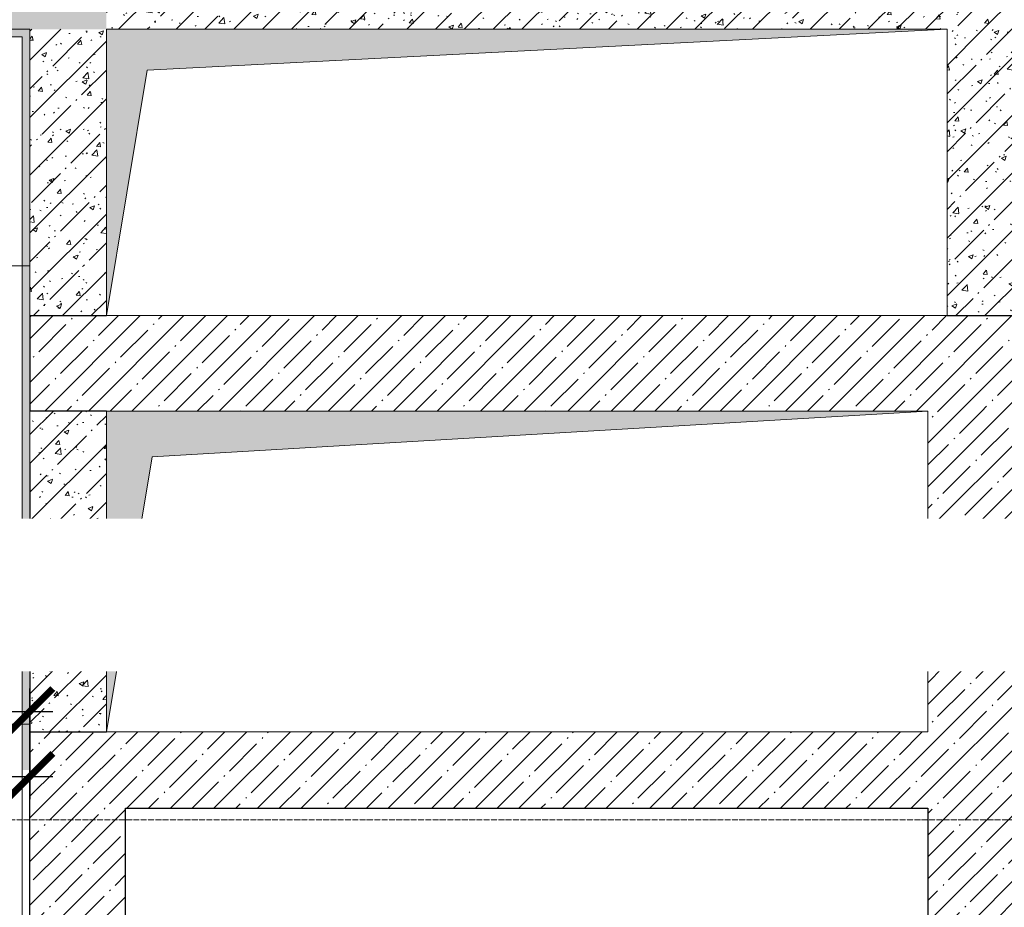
# Model space of a CAD drawing. Header units: millimetres. Extents: x -88210283 to 7466349, y -86687 to 22351.
# Tile 119 of 256: x 56001 to 58578, y -32329 to -30004. Entities that reach past the tile are written whole.
import ezdxf
from ezdxf import colors
from ezdxf.entities.mleader import LeaderData, LeaderLine
from ezdxf.math import Vec2, Vec3

# ---------------------------------------------------------------- set-up
doc = ezdxf.new("R2010")
doc.units = ezdxf.units.MM
for name, pattern in [('-D1-03x03', [6, 3, -3]), ('-D1d1-15x02', [19, 15, -2, 0, -2]), ('DASHDOT', [25.4, 12.7, -6.35, 0, -6.35])]:
    doc.linetypes.add(name, pattern=pattern)
doc.layers.get('Defpoints').update_dxf_attribs({"color": 31})
for name, color, linetype, lineweight in [('_0', 7, 'Continuous', 13), ('A-000-MH_MASS', 7, '-D1-03x03', 5), ('A-200-M_WALL', 7, 'Continuous', 5), ('A-200-M_WALL_PAT', 7, 'Continuous', 5), ('dim_light', 12, 'Continuous', 9), ('dim_pot', 183, 'Continuous', 9), ('M-567-M_MECH_EQP', 7, 'Continuous', 5), ('pot', 183, 'Continuous', 15), ('Z-060-M_DETAIL', 7, 'Continuous', 5), ('Оси', 7, 'Continuous', 5)]:
    doc.layers.add(name, color=color, linetype=linetype, lineweight=lineweight)
doc.layers.add('dim_razv', color=7, linetype='DASHDOT', lineweight=9, true_color=0x285228)
doc.layers.add('pol', color=7, linetype='Continuous', lineweight=15, true_color=0x55666d)
doc.styles.add('fl_iso paper', font='isocpeur.ttf', dxfattribs={"width": 0.8, "oblique": 10})
doc.styles.add('In tre', font='isocpeur.ttf', dxfattribs={"width": 0.8, "oblique": 10})
doc.dimstyles.new('In tre 1_75', dxfattribs={"dimtxt": 220, "dimasz": 120, "dimexe": 60, "dimexo": 10, "dimgap": 50, "dimtad": 1, "dimdec": 0, "dimrnd": 5, "dimzin": 0, "dimdsep": 46, "dimtxsty": 'fl_iso paper', "dimblk": 'ARCHTICK', "dimcen": 0, "dimdle": 60, "dimadec": 0, "dimazin": 0, "dimtfac": 1, "dimtdec": 0, "dimtofl": 0, "dimtmove": 1, "dimatfit": 1, "dimfxl": 1, "dimtfill": 1, "dimtolj": 1, "dimtzin": 0, "dimarcsym": 1})
pattern_1 = [(45, (36177.98, -48979.44), (-75.43415, 75.43415), [106.68, -17.78, 3.556, -17.78]), (45, (36177.98, -48904.05), (-75.43415, 75.43415), []), (50, (36177.98, -48979.44), (127.5292, -11.15758), [13.335, -146.685]), (355, (36177.98, -48979.44), (-24.66966, 133.74), [10.668, -117.348]), (100.451, (36188.6, -48980.37), (102.85973, 122.5818), [11.333, -124.663]), (46.184, (36177.98, -48943.88), (189.75516, -29.4304), [20.002, -220.027]), (96.636, (36193.79, -48946.33), (166.1822, 173.1996), [17, -186.995]), (351.184, (36177.98, -48943.88), (166.1839, 173.1976), [16.002, -176.022]), (21, (36195.76, -48952.77), (106.13027, -71.58603), [13.335, -146.685]), (326, (36195.76, -48952.77), (43.2619, 128.93175), [10.668, -117.348]), (71.451, (36204.6, -48958.73), (149.392, 57.34505), [11.333, -124.663]), (37.5, (36177.975, -48979.436), (2.16223, 59.18836), [3.353, -112.573, 3.353, -115.773, -117.792]), (37.5, (36177.975, -48979.436), (2.16223, 59.18836), [-235.052, 3.353, -114.44]), (7.5, (36177.975, -48979.436), (46.77386, 70.12615), [3.353, -64.567, 3.353, -109.906, -44.894]), (7.5, (36177.975, -48979.436), (46.77386, 70.12615), [-181.178, 3.353, -41.542]), (327.5, (36138.326, -48979.436), (94.91367, -4.01009), [3.353, -41.097, 3.353, -135.331, -184.023]), (327.5, (36138.326, -48979.436), (94.91367, -4.01009), [-183.134, 3.353, -180.67]), (317.5, (36120.55, -48979.44), (103.69057, 17.79882), [3.353, -54.432, 3.353, -88.748, -130.683]), (317.5, (36120.55, -48979.44), (103.69057, 17.79882), [-149.885, 3.353, -127.33])]
pattern_2 = [(45, (36177.975, -48979.44), (-57.02463, 57.02463), []), (45, (36235, -48979.44), (-57.02463, 57.02463), [100.806, -20.161, 3.353, -16.808])]

# ---------------------------------------------------------------- blocks, each defined once
blk = doc.blocks.new('_ArchTick')
at = {"color": 0, "linetype": 'ByBlock', "lineweight": 9, "const_width": 0.15}
blk.add_lwpolyline([(-0.5, -0.5), (0.5, 0.5)], dxfattribs=at)
blk = doc.blocks.new('*D47')
at = {"layer": 'Defpoints', "color": 0, "transparency": 16777216}
for p in [(54833, -31156.2), (56028, -31156.2), (56028, -31986)]:
    blk.add_point(p, dxfattribs=at)
at = {"layer": 'pol', "color": 0, "lineweight": -2, "transparency": 16777216}
for p, q in [((54833, -31166.2), (54833, -32046)), ((56028, -31166.2), (56028, -32046)), ((54773, -31986), (56088, -31986))]:
    blk.add_line(p, q, dxfattribs=at)
at = {"layer": 'pol', "color": 0, "lineweight": -2, "transparency": 16777216, "xscale": 120, "yscale": 120, "zscale": 120, "rotation": 180}
blk.add_blockref('_ArchTick', (54833, -31986), dxfattribs=at)
at = {"layer": 'pol', "color": 0, "lineweight": -2, "transparency": 16777216, "xscale": 120, "yscale": 120, "zscale": 120}
blk.add_blockref('_ArchTick', (56028, -31986), dxfattribs=at)
at = {"layer": 'pol', "color": 0, "lineweight": 18, "transparency": 16777216, "insert": (55430.5, -31826), "char_height": 220, "attachment_point": 5, "style": 'fl_iso paper', "bg_fill": 3, "box_fill_scale": 1.1, "bg_fill_color": 256, "bg_fill_true_color": 13158600, "bg_fill_transparency": 0}
blk.add_mtext('\\A1;1195', dxfattribs=at)
blk = doc.blocks.new('*D329')
at = {"layer": 'Defpoints', "color": 0, "transparency": 16777216}
for p in [(56028, -31815.9), (56028, -32144.4), (54828, -32304.5)]:
    blk.add_point(p, dxfattribs=at)
at = {"layer": 'dim_light', "color": 0, "lineweight": -2, "transparency": 16777216}
for p, q in [((54828, -32294.5), (54828, -31755.9)), ((56028, -32134.4), (56028, -31755.9)), ((54768, -31815.9), (56088, -31815.9))]:
    blk.add_line(p, q, dxfattribs=at)
at = {"layer": 'dim_light', "color": 0, "lineweight": -2, "transparency": 16777216, "xscale": 120, "yscale": 120, "zscale": 120, "rotation": 180}
blk.add_blockref('_ArchTick', (54828, -31815.9), dxfattribs=at)
at = {"layer": 'dim_light', "color": 0, "lineweight": -2, "transparency": 16777216, "xscale": 120, "yscale": 120, "zscale": 120}
blk.add_blockref('_ArchTick', (56028, -31815.9), dxfattribs=at)
at = {"layer": 'dim_light', "color": 0, "transparency": 16777216, "insert": (55428, -31655.9), "char_height": 220, "attachment_point": 5, "style": 'fl_iso paper', "bg_fill": 3, "box_fill_scale": 1.1, "bg_fill_color": 256, "bg_fill_true_color": 13158600, "bg_fill_transparency": 0}
blk.add_mtext('\\A1;1200', dxfattribs=at)
blk = doc.blocks.new('A_MEQ_OpeningShaft-Rectangular - ОВ-7976128-50_AS_Plan_15')
at = {"layer": 'Z-060-M_DETAIL', "linetype": '-D1-03x03'}
blk.add_hatch(color=256, dxfattribs=at).paths.add_polyline_path([(0, -750), (107.1, -107.1), (2200, 0), (0, 0), (0, -308.4)])
at = {"layer": 'A-000-MH_MASS'}
for p, q in [((2200, 0), (0, 0)), ((0, 0), (0, -750)), ((2200, -750), (2200, 0)), ((0, -750), (2200, -750))]:
    blk.add_line(p, q, dxfattribs=at)
at = {"layer": 'Z-060-M_DETAIL'}
for p, q in [((2200, 0), (0, 0)), ((0, 0), (0, -750)), ((107.1, -107.1), (2200, 0)), ((2200, 0), (2200, -750)), ((0, -750), (107.1, -107.1)), ((0, -750), (2200, -750))]:
    blk.add_line(p, q, dxfattribs=at)
blk = doc.blocks.new('A_MEQ_OpeningShaft-Rectangular - ОВ-7976190-50_AS_Plan_15')
at = {"layer": 'Z-060-M_DETAIL', "linetype": '-D1-03x03'}
blk.add_hatch(color=256, dxfattribs=at).paths.add_polyline_path([(0, -840), (120, -120), (2150, 0), (0, 0), (0, -329.4)])
at = {"layer": 'A-000-MH_MASS'}
for p, q in [((2150, 0), (0, 0)), ((0, 0), (0, -840)), ((2150, -840), (2150, 0)), ((0, -840), (2150, -840))]:
    blk.add_line(p, q, dxfattribs=at)
at = {"layer": 'Z-060-M_DETAIL'}
for p, q in [((2150, 0), (0, 0)), ((0, 0), (0, -840)), ((120, -120), (2150, 0)), ((2150, 0), (2150, -840)), ((0, -840), (120, -120)), ((0, -840), (2150, -840))]:
    blk.add_line(p, q, dxfattribs=at)

msp = doc.modelspace()

# ---------------------------------------------------------------- hatches: boundary and pattern name
at = {"layer": '_0', "transparency": 33554534}
h = msp.add_hatch(color=252, dxfattribs=at)
h.dxf.hatch_style = 1
h.paths.add_polyline_path([(35428, -49734.4), (73878, -49734.4), (73878, -19284.4), (35428, -19284.4)])
h.paths.add_polyline_path([(44528, -41629.4), (44528, -34929.4), (49428, -34929.4), (49428, -36429.4), (51028, -36429.4), (51028, -30029.4), (49428, -30029.4), (49428, -30779.4), (42778, -30779.4), (42778, -28029.4), (44528, -28029.4), (44528, -27979.4), (45303, -27979.4), (45303, -27379.4), (47528, -27379.4), (47528, -27979.4), (53578, -27979.4), (53578, -27379.4), (55478, -27379.4), (55478, -27979.4), (64478, -27979.4), (64478, -26229.4), (67788, -26229.4), (67788, -28219.4), (66578, -28219.4), (66578, -30029.4), (62978, -30029.4), (62978, -30829.4), (59878, -30829.4), (59878, -30029.4), (58628, -30029.4), (58628, -38979.4), (59728, -38979.4), (59728, -38079.4), (62978, -38079.4), (62978, -38979.4), (66878, -38979.4), (66878, -41429.4), (64478, -41429.4), (64478, -41029.4), (59923, -41029.4), (59923, -41629.4), (57898, -41629.4), (57898, -41029.4), (47038, -41029.4), (47038, -41629.4)], flags=16)
at = {"layer": 'A-200-M_WALL_PAT'}
h = msp.add_hatch(dxfattribs=at)
h.set_pattern_fill('FP_42', color=256, style=0, pattern_type=2)
h.set_pattern_definition(pattern_1)
h.paths.add_polyline_path([(56008, -30029.4), (56228, -30029.4), (56228, -29829.4), (55828, -29829.4), (55828, -30029.4)])
h.paths.add_polyline_path([(52978, -30029.4), (52978, -29829.4), (52778, -29829.4), (52778, -30029.4), (52784.5, -30029.4)])
h.paths.add_polyline_path([(53828, -30029.4), (53828, -29829.4), (53428, -29829.4), (53428, -30029.4), (53628, -30029.4)])
h = msp.add_hatch(dxfattribs=at)
h.set_pattern_fill('FP_42', color=256, style=0, pattern_type=2)
h.set_pattern_definition(pattern_1)
h.paths.add_polyline_path([(58728, -30029.4), (58728, -29829.4), (56228, -29829.4), (56228, -30029.4), (58628, -30029.4)])
at = {"layer": 'A-200-M_WALL_PAT', "true_color": 0xf5f3ef}
h = msp.add_hatch(color=7, dxfattribs=at)
h.paths.add_polyline_path([(56008, -30049.4), (56008, -30029.4), (55808, -30029.4), (55808, -30049.4), (55920.5, -30049.4)])
h.paths.add_polyline_path([(53848, -30049.4), (53848, -30029.4), (53628, -30029.4), (53628, -30049.4), (53648, -30049.4)])
msp.add_hatch(color=7, dxfattribs=at).paths.add_polyline_path([(56008, -30904.4), (56028, -30904.4), (56028, -30029.4), (56008, -30029.4), (56008, -30337.8)])
at = {"layer": 'A-200-M_WALL_PAT'}
h = msp.add_hatch(dxfattribs=at)
h.set_pattern_fill('FP_42', color=256, style=0, pattern_type=2)
h.set_pattern_definition(pattern_1)
h.paths.add_polyline_path([(56228, -30779.4), (56228, -30029.4), (56028, -30029.4), (56028, -30779.4)])
h = msp.add_hatch(dxfattribs=at)
h.set_pattern_fill('FP_42', color=256, style=0, pattern_type=2)
h.set_pattern_definition(pattern_1)
h.paths.add_polyline_path([(58628, -30779.4), (58628, -30029.4), (58428, -30029.4), (58428, -30779.4), (58559.5, -30779.4)])
h = msp.add_hatch(dxfattribs=at)
h.set_pattern_fill('FP_1', color=256, style=0, pattern_type=2)
h.set_pattern_definition(pattern_2)
h.paths.add_polyline_path([(58428, -31029.4), (58628, -31029.4), (58628, -30779.4), (56028, -30779.4), (56028, -31029.4), (58378, -31029.4)])
h = msp.add_hatch(dxfattribs=at)
h.set_pattern_fill('FP_1', color=256, style=0, pattern_type=2)
h.set_pattern_definition(pattern_2)
h.paths.add_polyline_path([(58628, -38079.4), (58628, -31029.4), (58378, -31029.4), (58378, -38079.4), (58559.5, -38079.4)])

# ---------------------------------------------------------------- linework, layer by layer
at = {"layer": 'A-200-M_WALL', "lineweight": 9}
for q in [(55828, -30029.4), (56028, -30779.4)]:
    msp.add_line((56028, -30029.4), q, dxfattribs=at)
at = {"layer": 'A-200-M_WALL'}
msp.add_line((55808, -30049.4), (56008, -30049.4), dxfattribs=at)
at = {"layer": 'A-200-M_WALL', "lineweight": 25}
for p, q in [((56028, -30779.4), (56028, -31029.4)), ((56028, -30779.4), (56228, -30779.4)), ((58428, -30779.4), (58628, -30779.4)), ((56228, -31029.4), (56028, -31029.4)), ((56278, -32419.4), (56278, -32069.4)), ((56278, -32069.4), (58378, -32069.4)), ((58378, -32069.4), (58378, -33939.4))]:
    msp.add_line(p, q, dxfattribs=at)
at = {"layer": 'pol', "color": 0}
msp.add_lwpolyline([(53628, -38979.4), (53628, -36379.4), (53378, -36379.4), (53378, -35179.4), (53628, -35179.4), (53628, -33479.4), (53378, -33479.4), (53378, -32279.4), (53628, -32279.4), (53628, -30029.4), (56028, -30029.4), (56028, -32519.4), (56278, -32519.4), (56278, -33369.4), (56028, -33369.4), (56028, -34589.4), (56278, -34589.4), (56278, -35439.4), (56028, -35439.4), (56028, -36659.4), (56278, -36659.4), (56278, -37509.4), (56028, -37509.4), (56028, -38979.4)], close=True, dxfattribs=at)
at = {"layer": 'pol'}
for points in [[(56028, -30649.4), (55433, -30649.4), (55433, -30029.4)], [(56028, -31849.4), (55433, -31849.4), (55433, -30649.4), (56028, -30649.4)], [(56033, -32519.4), (56033, -33049.4), (55433, -33049.4), (55433, -31849.4), (56028, -31849.4)]]:
    msp.add_lwpolyline(points, dxfattribs=at)
at = {"layer": 'Оси', "linetype": '-D1d1-15x02'}
msp.add_line((32615.2, -32099.4), (74746.1, -32099.4), dxfattribs=at)

# ---------------------------------------------------------------- block references
at = {"layer": 'M-567-M_MECH_EQP'}
for name, p in [('A_MEQ_OpeningShaft-Rectangular - ОВ-7976128-50_AS_Plan_15', (56228, -30029.4)), ('A_MEQ_OpeningShaft-Rectangular - ОВ-7976190-50_AS_Plan_15', (56228, -31029.4))]:
    msp.add_blockref(name, p, dxfattribs=at)

# ---------------------------------------------------------------- next in the draw order: dimensions: what is measured, and where the dimension line sits
at = {"layer": 'pol', "color": 0, "lineweight": 18}
dim = msp.add_linear_dim(base=(56028, -31986), p1=(54833, -31156.2), p2=(56028, -31156.2), dimstyle='In tre 1_75', dxfattribs=at)
dim.commit()
dim.dimension.update_dxf_attribs({"geometry": '*D47', "text_midpoint": (55430.5, -31826)})

# ---------------------------------------------------------------- next in the draw order: linework, layer by layer
at = {"layer": 'pot'}
msp.add_lwpolyline([(53628, -30029.4), (56028, -30029.4), (56028, -38979.4), (53628, -38979.4)], close=True, dxfattribs=at)

# ---------------------------------------------------------------- next in the draw order: dimensions: what is measured, and where the dimension line sits
at = {"layer": 'dim_light'}
dim = msp.add_linear_dim(base=(56028, -31815.9), p1=(54828, -32304.5), p2=(56028, -32144.4), dimstyle='In tre 1_75', dxfattribs=at)
dim.commit()
dim.dimension.update_dxf_attribs({"geometry": '*D329', "text_midpoint": (55428, -31655.9)})

# ---------------------------------------------------------------- next in the draw order: hatches: boundary and pattern name
at = {"layer": 'A-200-M_WALL_PAT', "true_color": 0xf5f3ef}
msp.add_hatch(color=7, dxfattribs=at).paths.add_polyline_path([(56008, -31969.4), (56028, -31969.4), (56028, -30904.4), (56008, -30904.4), (56008, -31358.8)])
at = {"layer": 'A-200-M_WALL_PAT'}
h = msp.add_hatch(dxfattribs=at)
h.set_pattern_fill('FP_42', color=256, style=0, pattern_type=2)
h.set_pattern_definition(pattern_1)
h.paths.add_polyline_path([(56028, -31869.4), (56228, -31869.4), (56228, -31029.4), (56028, -31029.4), (56028, -31358.8)])
h = msp.add_hatch(dxfattribs=at)
h.set_pattern_fill('FP_1', color=256, style=0, pattern_type=2)
h.set_pattern_definition(pattern_2)
h.paths.add_polyline_path([(58378, -32069.4), (58378, -31869.4), (56028, -31869.4), (56028, -32069.4), (57115.7, -32069.4)])
h = msp.add_hatch(dxfattribs=at)
h.set_pattern_fill('FP_1', color=256, style=0, pattern_type=2)
h.set_pattern_definition(pattern_2)
h.paths.add_polyline_path([(56228, -38329.4), (56278, -38329.4), (56278, -37609.4), (56028, -37609.4), (56028, -38329.4)])
h.paths.add_polyline_path([(56028, -36559.4), (56278, -36559.4), (56278, -35539.4), (56028, -35539.4), (56028, -36109.4)])
h.paths.add_polyline_path([(56278, -34489.4), (56278, -33469.4), (56028, -33469.4), (56028, -34489.4)])
h.paths.add_polyline_path([(56278, -32419.4), (56278, -32069.4), (56028, -32069.4), (56028, -32419.4)])

# ---------------------------------------------------------------- next in the draw order: linework, layer by layer
at = {"layer": 'A-200-M_WALL'}
msp.add_line((56008, -30049.4), (56008, -32419.4), dxfattribs=at)
at = {"layer": 'A-200-M_WALL', "lineweight": 9}
msp.add_line((56028, -31029.4), (56028, -31869.4), dxfattribs=at)
at = {"layer": 'A-200-M_WALL', "lineweight": 25}
for p, q in [((56028, -31869.4), (56228, -31869.4)), ((56028, -32419.4), (56028, -31869.4))]:
    msp.add_line(p, q, dxfattribs=at)
at = {"layer": 'dim_light'}
msp.add_lwpolyline([(53628, -30029.4), (56028, -30029.4), (56028, -38979.4), (53628, -38979.4)], close=True, dxfattribs=at)

# ---------------------------------------------------------------- next in the draw order: leaders
at = {"layer": 'dim_pot', "color": 0, "linetype": 'ByBlock'}
ml = msp.add_multileader_mtext('Standard', dxfattribs=at)
ml.set_content('Лючок 400х400 для обслуживания запотолочных пожарных извещателей, расположение уточнить по месту', style='In tre')
ml.set_leader_properties()
ml.build(insert=Vec2(0, 0))
ml.multileader.update_dxf_attribs({"text_left_attachment_type": 6, "text_right_attachment_type": 6, "dogleg_length": 1, "arrow_head_size": 0, "scale": 50})
ctx = ml.context
ctx.base_point, ctx.scale, ctx.char_height, ctx.arrow_head_size, ctx.landing_gap_size, ctx.plane_origin = Vec3(59333.8, -34272.7), 50, 200, 0, 4.5, Vec3(66193.6, -29209.3)
ctx.left_attachment, ctx.right_attachment = 6, 6
notes = []
notes.append((ctx, [(1, (1, 1, 0), (59283.8, -34272.7), (1, 0), 50, [(0, [(55028, -37279.4), (55028, -31929.4)], 0, [])])]))
ctx.mtext.insert, ctx.mtext.width, ctx.mtext.defined_height, ctx.mtext.flow_direction = Vec3(59338.3, -34012.7), 3669.399, 696.6, 5
ctx.mtext.has_bg_fill, ctx.mtext.bg_color, ctx.mtext.bg_scale_factor, ctx.mtext.bg_transparency, ctx.mtext.use_window_bg_color = 1, -1027028792, 1.5, 0, 1
at = {"layer": 'dim_razv', "color": 0, "linetype": 'ByBlock'}
ml = msp.add_multileader_mtext('Standard', dxfattribs=at)
ml.set_content('Плитка керамогранитная, настенная', style='In tre')
ml.set_leader_properties()
ml.build(insert=Vec2(0, 0))
ml.multileader.update_dxf_attribs({"text_left_attachment_type": 6, "text_right_attachment_type": 6, "dogleg_length": 1, "arrow_head_size": 0, "scale": 50})
ctx = ml.context
ctx.base_point, ctx.scale, ctx.char_height, ctx.arrow_head_size, ctx.landing_gap_size, ctx.plane_origin = Vec3(48765.5, -31651.1), 50, 200, 0, 4.5, Vec3(61086.9, -29237.9)
ctx.left_attachment, ctx.right_attachment = 6, 6
notes.append((ctx, [(0, (1, 1, 0), (51495.3, -31651.1), (-1, 0), 50, [(1, [(53769.7, -30952.3)], 0, [])])]))
ctx.mtext.insert, ctx.mtext.width, ctx.mtext.defined_height, ctx.mtext.flow_direction = Vec3(48770, -31411.1), 3092.716, 696.6, 5
ctx.mtext.has_bg_fill, ctx.mtext.bg_color, ctx.mtext.bg_scale_factor, ctx.mtext.bg_transparency, ctx.mtext.use_window_bg_color = 1, -1027028792, 1.5, 0, 1
for ctx, leaders in notes:
    for number, flags, end, landing, length, lines in leaders:
        leader = LeaderData()
        leader.index, (leader.has_last_leader_line, leader.has_dogleg_vector, leader.attachment_direction) = number, flags
        leader.last_leader_point, leader.dogleg_vector, leader.dogleg_length = Vec3(end), Vec3(landing), length
        for number, points, colour, breaks in lines:
            line = LeaderLine()
            line.index, line.vertices, line.color, line.breaks = number, Vec3.list(points), colors.encode_raw_color(colour), breaks
            leader.lines.append(line)
        ctx.leaders.append(leader)

doc.saveas('drawing.dxf')
